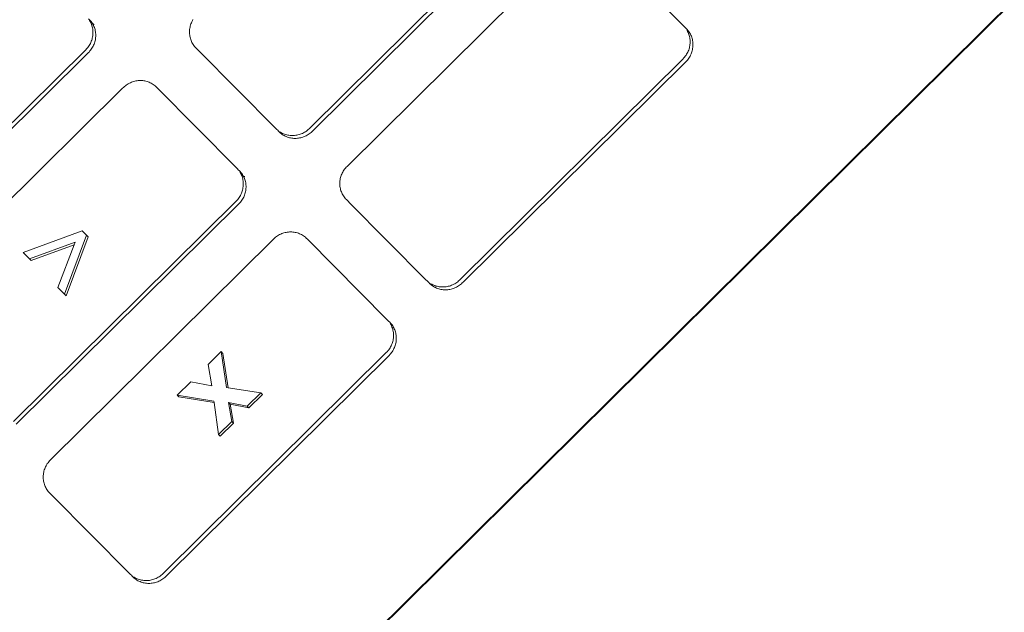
# Model space of a CAD drawing. Header units: millimetres. Extents: x 6161 to 8965, y -9035 to -5431.
# Tile 61 of 256: x 7538.04 to 7541.58, y -7890.73 to -7888.6. Entities that reach past the tile are written whole.
import ezdxf
from ezdxf import colors
from ezdxf.entities.mleader import LeaderData, LeaderLine
from ezdxf.math import Vec2, Vec3

# ---------------------------------------------------------------- set-up
doc = ezdxf.new("R2010")
doc.units = ezdxf.units.MM
doc.layers.add('2d_2_WYMIAROWA', color=8, linetype='Continuous', lineweight=18)
doc.layers.add('MEBLE PKN', color=150, linetype='Continuous', lineweight=20)
doc.layers.add('HMY_NEW', color=10, linetype='Continuous')
doc.styles.add('JACEK_07', font='SIMPLEX.SHX', dxfattribs={"width": 0.7})

# ---------------------------------------------------------------- blocks, each defined once
blk = doc.blocks.new('WYSPA KASOWA')
at = {"layer": '2d_2_WYMIAROWA'}
for p, q in [((-134.4626, 87.1543), (-130.6626, 90.9183)), ((-134.4626, 87.1543), (-130.6608, 90.9164)), ((-134.4606, 87.1523), (-130.6608, 90.9164)), ((-133.7352, 89.9188), (-134.5348, 89.1268)), ((-133.7252, 89.9086), (-134.5248, 89.1166)), ((-134.402, 88.9884), (-133.6025, 89.7803)), ((-133.4787, 89.7819), (-133.193, 89.4938)), ((-135.3304, 89.5187), (-135.3272, 89.5155)), ((-135.3272, 89.5155), (-135.3244, 89.5123)), ((-135.3272, 89.5155), (-135.3269, 89.5125)), ((-135.3269, 89.5125), (-135.3248, 89.509)), ((-135.3244, 89.5123), (-135.3217, 89.5091)), ((-135.3217, 89.5091), (-135.3192, 89.5058)), ((-134.9595, 89.5085), (-134.9576, 89.5122)), ((-134.9576, 89.5122), (-134.9555, 89.5159)), ((-135.3248, 89.509), (-135.323, 89.5053)), ((-135.323, 89.5053), (-135.3213, 89.5016)), ((-135.3213, 89.5016), (-135.3198, 89.4978)), ((-135.3198, 89.4978), (-135.3185, 89.494)), ((-135.3192, 89.5058), (-135.317, 89.5023)), ((-135.3185, 89.494), (-135.3174, 89.4901)), ((-135.3174, 89.4901), (-135.3165, 89.4861)), ((-135.317, 89.5023), (-135.3149, 89.4988)), ((-135.317, 89.5023), (-135.311, 89.4988)), ((-135.3165, 89.4861), (-135.3158, 89.4822)), ((-135.3158, 89.4822), (-135.3153, 89.4782)), ((-135.3153, 89.4782), (-135.315, 89.4741)), ((-135.315, 89.4741), (-135.3149, 89.47)), ((-135.3149, 89.4988), (-135.313, 89.4951)), ((-135.313, 89.4951), (-135.3113, 89.4914)), ((-135.3113, 89.4914), (-135.3098, 89.4877)), ((-135.3098, 89.4877), (-135.3085, 89.4838)), ((-135.3085, 89.4838), (-135.3074, 89.4799)), ((-135.3074, 89.4799), (-135.3065, 89.476)), ((-135.3065, 89.476), (-135.3058, 89.472)), ((-134.9681, 89.4727), (-134.9679, 89.4768)), ((-134.9679, 89.4768), (-134.9675, 89.4808)), ((-134.9675, 89.4808), (-134.9669, 89.4849)), ((-134.9669, 89.4849), (-134.9662, 89.4889)), ((-134.9662, 89.4889), (-134.9652, 89.4929)), ((-134.9652, 89.4929), (-134.9641, 89.4969)), ((-134.9641, 89.4969), (-134.9628, 89.5008)), ((-134.9628, 89.5008), (-134.9612, 89.5047)), ((-134.9612, 89.5047), (-134.9595, 89.5085)), ((-133.193, 89.4938), (-133.1895, 89.4902)), ((-133.1895, 89.4902), (-133.1872, 89.4875)), ((-133.1872, 89.4875), (-133.1831, 89.4836)), ((-133.1831, 89.4836), (-133.18, 89.4805)), ((-133.18, 89.4805), (-133.1801, 89.4773)), ((-133.1801, 89.4773), (-133.1781, 89.4737)), ((-133.18, 89.4805), (-133.1773, 89.4773)), ((-133.1781, 89.4737), (-133.1763, 89.47)), ((-133.1773, 89.4773), (-133.1747, 89.474)), ((-133.1747, 89.474), (-133.1723, 89.4706)), ((-135.3195, 89.4419), (-135.3209, 89.438)), ((-135.3182, 89.4458), (-135.3195, 89.4419)), ((-135.3172, 89.4498), (-135.3182, 89.4458)), ((-135.3163, 89.4538), (-135.3172, 89.4498)), ((-135.3157, 89.4579), (-135.3163, 89.4538)), ((-135.3152, 89.4619), (-135.3157, 89.4579)), ((-135.3149, 89.466), (-135.3152, 89.4619)), ((-135.3149, 89.47), (-135.3149, 89.466)), ((-135.3072, 89.4396), (-135.3083, 89.4357)), ((-135.3064, 89.4437), (-135.3072, 89.4396)), ((-135.3057, 89.4477), (-135.3064, 89.4437)), ((-135.3058, 89.472), (-135.3053, 89.468)), ((-135.3053, 89.4518), (-135.3057, 89.4477)), ((-135.3053, 89.468), (-135.305, 89.4639)), ((-135.305, 89.4558), (-135.3053, 89.4518)), ((-135.305, 89.4639), (-135.3049, 89.4599)), ((-135.3049, 89.4599), (-135.305, 89.4558)), ((-134.968, 89.4686), (-134.9681, 89.4727)), ((-134.9678, 89.4646), (-134.968, 89.4686)), ((-134.9674, 89.4606), (-134.9678, 89.4646)), ((-134.9668, 89.4566), (-134.9674, 89.4606)), ((-134.966, 89.4526), (-134.9668, 89.4566)), ((-134.965, 89.4487), (-134.966, 89.4526)), ((-134.9638, 89.4448), (-134.965, 89.4487)), ((-134.9624, 89.441), (-134.9638, 89.4448)), ((-134.9609, 89.4372), (-134.9624, 89.441)), ((-133.1763, 89.47), (-133.1748, 89.4663)), ((-133.1748, 89.4663), (-133.1734, 89.4625)), ((-133.1734, 89.4625), (-133.1722, 89.4586)), ((-133.1723, 89.4706), (-133.1702, 89.4671)), ((-133.1722, 89.4586), (-133.1712, 89.4547)), ((-133.1712, 89.4547), (-133.1704, 89.4507)), ((-133.1704, 89.4507), (-133.1698, 89.4467)), ((-133.1702, 89.4671), (-133.1682, 89.4635)), ((-133.1698, 89.4467), (-133.1694, 89.4427)), ((-133.1694, 89.4427), (-133.1692, 89.4386)), ((-133.1692, 89.4386), (-133.1691, 89.4346)), ((-133.1682, 89.4635), (-133.1664, 89.4598)), ((-133.1664, 89.4598), (-133.1648, 89.4561)), ((-133.1648, 89.4561), (-133.1634, 89.4523)), ((-133.1634, 89.4523), (-133.1622, 89.4484)), ((-133.1622, 89.4484), (-133.1612, 89.4445)), ((-133.1612, 89.4445), (-133.1604, 89.4405)), ((-133.1604, 89.4405), (-133.1598, 89.4365)), ((-135.3409, 89.4077), (-136.1405, 88.6157)), ((-135.3378, 89.4109), (-135.3409, 89.4077)), ((-135.3357, 89.4134), (-135.3378, 89.4109)), ((-135.3335, 89.416), (-135.3357, 89.4134)), ((-135.331, 89.4194), (-135.3335, 89.416)), ((-135.3286, 89.423), (-135.331, 89.4194)), ((-135.3264, 89.4266), (-135.3286, 89.423)), ((-135.3257, 89.4032), (-135.3279, 89.4007)), ((-135.3243, 89.4303), (-135.3264, 89.4266)), ((-135.3236, 89.4058), (-135.3257, 89.4032)), ((-135.3225, 89.4341), (-135.3243, 89.4303)), ((-135.321, 89.4092), (-135.3236, 89.4058)), ((-135.3209, 89.438), (-135.3225, 89.4341)), ((-135.3186, 89.4128), (-135.321, 89.4092)), ((-135.3164, 89.4165), (-135.3186, 89.4128)), ((-135.3144, 89.4202), (-135.3164, 89.4165)), ((-135.3126, 89.424), (-135.3144, 89.4202)), ((-135.311, 89.4278), (-135.3126, 89.424)), ((-135.3095, 89.4317), (-135.311, 89.4278)), ((-135.3083, 89.4357), (-135.3095, 89.4317)), ((-134.9591, 89.4336), (-134.9609, 89.4372)), ((-134.9571, 89.43), (-134.9591, 89.4336)), ((-134.9549, 89.4265), (-134.9571, 89.43)), ((-134.9526, 89.4231), (-134.9549, 89.4265)), ((-134.95, 89.4198), (-134.9526, 89.4231)), ((-134.9472, 89.4166), (-134.95, 89.4198)), ((-134.9442, 89.4135), (-134.9472, 89.4166)), ((-134.9373, 89.4064), (-134.9442, 89.4135)), ((-134.9343, 89.4033), (-134.9373, 89.4064)), ((-134.6586, 89.1254), (-134.9343, 89.4033)), ((-133.1744, 89.4065), (-133.1759, 89.4026)), ((-133.1731, 89.4104), (-133.1744, 89.4065)), ((-133.1719, 89.4144), (-133.1731, 89.4104)), ((-133.171, 89.4184), (-133.1719, 89.4144)), ((-133.1702, 89.4224), (-133.171, 89.4184)), ((-133.1697, 89.4264), (-133.1702, 89.4224)), ((-133.1693, 89.4305), (-133.1697, 89.4264)), ((-133.1691, 89.4346), (-133.1693, 89.4305)), ((-133.162, 89.4042), (-133.1631, 89.4002)), ((-133.161, 89.4082), (-133.162, 89.4042)), ((-133.1603, 89.4122), (-133.161, 89.4082)), ((-133.1597, 89.4163), (-133.1603, 89.4122)), ((-133.1598, 89.4365), (-133.1594, 89.4325)), ((-133.1594, 89.4203), (-133.1597, 89.4163)), ((-133.1594, 89.4325), (-133.1592, 89.4284)), ((-133.1592, 89.4244), (-133.1594, 89.4203)), ((-133.1592, 89.4284), (-133.1592, 89.4244)), ((-135.331, 89.3975), (-136.1306, 88.6055)), ((-135.3279, 89.4007), (-135.331, 89.3975)), ((-133.1952, 89.3743), (-133.9948, 88.5822)), ((-133.1914, 89.3783), (-133.1952, 89.3743)), ((-133.1892, 89.3808), (-133.1914, 89.3783)), ((-133.1865, 89.3842), (-133.1892, 89.3808)), ((-133.184, 89.3877), (-133.1865, 89.3842)), ((-133.1814, 89.3681), (-133.1852, 89.3641)), ((-133.1817, 89.3913), (-133.184, 89.3877)), ((-133.1796, 89.395), (-133.1817, 89.3913)), ((-133.1792, 89.3706), (-133.1814, 89.3681)), ((-133.1777, 89.3988), (-133.1796, 89.395)), ((-133.1765, 89.374), (-133.1792, 89.3706)), ((-133.1759, 89.4026), (-133.1777, 89.3988)), ((-133.1741, 89.3775), (-133.1765, 89.374)), ((-133.1718, 89.3812), (-133.1741, 89.3775)), ((-133.1696, 89.3848), (-133.1718, 89.3812)), ((-133.1677, 89.3886), (-133.1696, 89.3848)), ((-133.166, 89.3924), (-133.1677, 89.3886)), ((-133.1645, 89.3963), (-133.166, 89.3924)), ((-133.1631, 89.4002), (-133.1645, 89.3963)), ((-133.1852, 89.3641), (-133.9848, 88.5721)), ((-135.1526, 89.2967), (-135.1485, 89.297)), ((-135.1485, 89.297), (-135.1444, 89.2971)), ((-135.1444, 89.2971), (-135.1404, 89.297)), ((-135.1404, 89.297), (-135.1363, 89.2967)), ((-136.0078, 88.4774), (-135.2083, 89.2693)), ((-135.2083, 89.2693), (-135.2051, 89.2723)), ((-135.2051, 89.2723), (-135.2019, 89.2753)), ((-135.2019, 89.2753), (-135.1985, 89.2781)), ((-135.1985, 89.2781), (-135.1951, 89.2807)), ((-135.1951, 89.2807), (-135.1915, 89.2832)), ((-135.1915, 89.2832), (-135.1879, 89.2854)), ((-135.1879, 89.2854), (-135.1842, 89.2874)), ((-135.1842, 89.2874), (-135.1804, 89.2892)), ((-135.1804, 89.2892), (-135.1765, 89.2909)), ((-135.1765, 89.2909), (-135.1726, 89.2923)), ((-135.1726, 89.2923), (-135.1687, 89.2936)), ((-135.1687, 89.2936), (-135.1647, 89.2947)), ((-135.1647, 89.2947), (-135.1607, 89.2955)), ((-135.1607, 89.2955), (-135.1566, 89.2962)), ((-135.1566, 89.2962), (-135.1526, 89.2967)), ((-135.1363, 89.2967), (-135.1323, 89.2962)), ((-135.1323, 89.2962), (-135.1283, 89.2955)), ((-135.1283, 89.2955), (-135.1244, 89.2946)), ((-135.1244, 89.2946), (-135.1205, 89.2935)), ((-135.1205, 89.2935), (-135.1166, 89.2923)), ((-135.1166, 89.2923), (-135.1128, 89.2908)), ((-135.1128, 89.2908), (-135.1091, 89.2892)), ((-135.1091, 89.2892), (-135.1055, 89.2873)), ((-135.1055, 89.2873), (-135.1019, 89.2853)), ((-135.1019, 89.2853), (-135.0985, 89.283)), ((-135.0985, 89.283), (-135.0951, 89.2806)), ((-135.0951, 89.2806), (-135.0919, 89.2779)), ((-135.0919, 89.2779), (-135.0887, 89.2751)), ((-135.0887, 89.2751), (-135.0844, 89.2708)), ((-135.0844, 89.2708), (-134.7987, 88.9827)), ((-134.6542, 89.1211), (-134.6586, 89.1254)), ((-134.6511, 89.1183), (-134.6542, 89.1211)), ((-134.5411, 89.1208), (-134.5444, 89.118)), ((-134.5378, 89.1238), (-134.5411, 89.1208)), ((-134.5348, 89.1268), (-134.5378, 89.1238)), ((-134.6486, 89.1153), (-134.6511, 89.1183)), ((-134.6443, 89.1109), (-134.6486, 89.1153)), ((-134.6412, 89.1081), (-134.6443, 89.1109)), ((-134.641, 89.1109), (-134.6443, 89.1109)), ((-134.6379, 89.1055), (-134.6412, 89.1081)), ((-134.6375, 89.1089), (-134.641, 89.1109)), ((-134.6345, 89.103), (-134.6379, 89.1055)), ((-134.6338, 89.107), (-134.6375, 89.1089)), ((-134.6311, 89.1008), (-134.6345, 89.103)), ((-134.6301, 89.1054), (-134.6338, 89.107)), ((-134.6275, 89.0987), (-134.6311, 89.1008)), ((-134.6263, 89.1039), (-134.6301, 89.1054)), ((-134.6239, 89.0969), (-134.6275, 89.0987)), ((-134.6225, 89.1026), (-134.6263, 89.1039)), ((-134.6202, 89.0952), (-134.6239, 89.0969)), ((-134.6186, 89.1015), (-134.6225, 89.1026)), ((-134.6164, 89.0937), (-134.6202, 89.0952)), ((-134.6146, 89.1007), (-134.6186, 89.1015)), ((-134.6125, 89.0924), (-134.6164, 89.0937)), ((-134.6106, 89.1), (-134.6146, 89.1007)), ((-134.6086, 89.0914), (-134.6125, 89.0924)), ((-134.6066, 89.0995), (-134.6106, 89.1)), ((-134.6047, 89.0905), (-134.6086, 89.0914)), ((-134.6026, 89.0992), (-134.6066, 89.0995)), ((-134.6007, 89.0898), (-134.6047, 89.0905)), ((-134.5985, 89.0991), (-134.6026, 89.0992)), ((-134.5967, 89.0893), (-134.6007, 89.0898)), ((-134.5945, 89.0992), (-134.5985, 89.0991)), ((-134.5926, 89.089), (-134.5967, 89.0893)), ((-134.5904, 89.0995), (-134.5945, 89.0992)), ((-134.5886, 89.0889), (-134.5926, 89.089)), ((-134.5863, 89.0999), (-134.5904, 89.0995)), ((-134.5845, 89.089), (-134.5886, 89.0889)), ((-134.5823, 89.1006), (-134.5863, 89.0999)), ((-134.5804, 89.0893), (-134.5845, 89.089)), ((-134.5783, 89.1015), (-134.5823, 89.1006)), ((-134.5764, 89.0898), (-134.5804, 89.0893)), ((-134.5743, 89.1026), (-134.5783, 89.1015)), ((-134.5723, 89.0904), (-134.5764, 89.0898)), ((-134.5703, 89.1038), (-134.5743, 89.1026)), ((-134.5683, 89.0913), (-134.5723, 89.0904)), ((-134.5664, 89.1053), (-134.5703, 89.1038)), ((-134.5643, 89.0924), (-134.5683, 89.0913)), ((-134.5626, 89.1069), (-134.5664, 89.1053)), ((-134.5604, 89.0936), (-134.5643, 89.0924)), ((-134.5588, 89.1087), (-134.5626, 89.1069)), ((-134.5565, 89.0951), (-134.5604, 89.0936)), ((-134.5551, 89.1108), (-134.5588, 89.1087)), ((-134.5526, 89.0967), (-134.5565, 89.0951)), ((-134.5514, 89.113), (-134.5551, 89.1108)), ((-134.5488, 89.0986), (-134.5526, 89.0967)), ((-134.5479, 89.1154), (-134.5514, 89.113)), ((-134.5451, 89.1006), (-134.5488, 89.0986)), ((-134.5444, 89.118), (-134.5479, 89.1154)), ((-134.5415, 89.1028), (-134.5451, 89.1006)), ((-134.5379, 89.1052), (-134.5415, 89.1028)), ((-134.5345, 89.1078), (-134.5379, 89.1052)), ((-134.5311, 89.1106), (-134.5345, 89.1078)), ((-134.5278, 89.1136), (-134.5311, 89.1106)), ((-134.5248, 89.1166), (-134.5278, 89.1136)), ((-134.7987, 88.9827), (-134.7953, 88.9791)), ((-134.7953, 88.9791), (-134.7929, 88.9764)), ((-134.4131, 88.975), (-134.4107, 88.9785)), ((-134.4107, 88.9785), (-134.408, 88.9819)), ((-134.408, 88.9819), (-134.4051, 88.9852)), ((-134.4051, 88.9852), (-134.402, 88.9884)), ((-134.7929, 88.9764), (-134.7888, 88.9725)), ((-134.7888, 88.9725), (-134.7857, 88.9694)), ((-134.7857, 88.9694), (-134.7858, 88.9662)), ((-134.7858, 88.9662), (-134.7839, 88.9626)), ((-134.7857, 88.9694), (-134.783, 88.9662)), ((-134.7839, 88.9626), (-134.7821, 88.9589)), ((-134.783, 88.9662), (-134.7804, 88.9629)), ((-134.7821, 88.9589), (-134.7805, 88.9552)), ((-134.7805, 88.9552), (-134.7791, 88.9514)), ((-134.7804, 88.9629), (-134.778, 88.9595)), ((-134.7791, 88.9514), (-134.7779, 88.9475)), ((-134.778, 88.9595), (-134.7759, 88.956)), ((-134.7779, 88.9475), (-134.7769, 88.9436)), ((-134.7769, 88.9436), (-134.7761, 88.9396)), ((-134.7759, 88.956), (-134.7739, 88.9524)), ((-134.7739, 88.9524), (-134.7721, 88.9488)), ((-134.7739, 88.9524), (-134.7689, 88.9522)), ((-134.7721, 88.9488), (-134.7705, 88.945)), ((-134.7705, 88.945), (-134.7691, 88.9412)), ((-134.4269, 88.9403), (-134.4262, 88.9444)), ((-134.4262, 88.9444), (-134.4252, 88.9484)), ((-134.4252, 88.9484), (-134.4241, 88.9523)), ((-134.4241, 88.9523), (-134.4227, 88.9563)), ((-134.4227, 88.9563), (-134.4212, 88.9601)), ((-134.4212, 88.9601), (-134.4195, 88.964)), ((-134.4195, 88.964), (-134.4176, 88.9677)), ((-134.4176, 88.9677), (-134.4154, 88.9714)), ((-134.4154, 88.9714), (-134.4131, 88.975)), ((-134.776, 88.9113), (-134.7767, 88.9073)), ((-134.7761, 88.9396), (-134.7755, 88.9356)), ((-134.7754, 88.9154), (-134.776, 88.9113)), ((-134.7755, 88.9356), (-134.7751, 88.9316)), ((-134.775, 88.9194), (-134.7754, 88.9154)), ((-134.7751, 88.9316), (-134.7749, 88.9276)), ((-134.7749, 88.9235), (-134.775, 88.9194)), ((-134.7749, 88.9276), (-134.7749, 88.9235)), ((-134.7691, 88.9412), (-134.768, 88.9373)), ((-134.768, 88.9373), (-134.767, 88.9334)), ((-134.767, 88.9334), (-134.7662, 88.9295)), ((-134.7662, 88.9295), (-134.7656, 88.9255)), ((-134.7656, 88.9255), (-134.7652, 88.9214)), ((-134.7651, 88.9093), (-134.7655, 88.9052)), ((-134.7652, 88.9214), (-134.7649, 88.9174)), ((-134.7649, 88.9133), (-134.7651, 88.9093)), ((-134.7649, 88.9174), (-134.7649, 88.9133)), ((-134.428, 88.9282), (-134.4279, 88.9322)), ((-134.428, 88.9241), (-134.428, 88.9282)), ((-134.4278, 88.9201), (-134.428, 88.9241)), ((-134.4279, 88.9322), (-134.4275, 88.9363)), ((-134.4274, 88.916), (-134.4278, 88.9201)), ((-134.4275, 88.9363), (-134.4269, 88.9403)), ((-134.4268, 88.912), (-134.4274, 88.916)), ((-134.426, 88.9081), (-134.4268, 88.912)), ((-134.425, 88.9042), (-134.426, 88.9081)), ((-134.7922, 88.8732), (-134.7949, 88.8697)), ((-134.7897, 88.8767), (-134.7922, 88.8732)), ((-134.7874, 88.8803), (-134.7897, 88.8767)), ((-134.7853, 88.884), (-134.7874, 88.8803)), ((-134.7834, 88.8877), (-134.7853, 88.884)), ((-134.7817, 88.8915), (-134.7834, 88.8877)), ((-134.7801, 88.8954), (-134.7817, 88.8915)), ((-134.7788, 88.8993), (-134.7801, 88.8954)), ((-134.7777, 88.9033), (-134.7788, 88.8993)), ((-134.7767, 88.9073), (-134.7777, 88.9033)), ((-134.7754, 88.8738), (-134.7775, 88.8701)), ((-134.7734, 88.8775), (-134.7754, 88.8738)), ((-134.7717, 88.8813), (-134.7734, 88.8775)), ((-134.7702, 88.8852), (-134.7717, 88.8813)), ((-134.7689, 88.8891), (-134.7702, 88.8852)), ((-134.7677, 88.8931), (-134.7689, 88.8891)), ((-134.7668, 88.8971), (-134.7677, 88.8931)), ((-134.766, 88.9012), (-134.7668, 88.8971)), ((-134.7655, 88.9052), (-134.766, 88.9012)), ((-134.4238, 88.9003), (-134.425, 88.9042)), ((-134.4224, 88.8965), (-134.4238, 88.9003)), ((-134.4208, 88.8927), (-134.4224, 88.8965)), ((-134.4191, 88.889), (-134.4208, 88.8927)), ((-134.4171, 88.8855), (-134.4191, 88.889)), ((-134.4149, 88.882), (-134.4171, 88.8855)), ((-134.4125, 88.8786), (-134.4149, 88.882)), ((-134.41, 88.8753), (-134.4125, 88.8786)), ((-134.4072, 88.8721), (-134.41, 88.8753)), ((-134.8009, 88.8632), (-135.6005, 88.0712)), ((-134.7909, 88.853), (-135.5906, 88.061)), ((-134.7971, 88.8672), (-134.8009, 88.8632)), ((-134.7949, 88.8697), (-134.7971, 88.8672)), ((-134.7871, 88.857), (-134.7909, 88.853)), ((-134.785, 88.8596), (-134.7871, 88.857)), ((-134.7823, 88.863), (-134.785, 88.8596)), ((-134.7798, 88.8665), (-134.7823, 88.863)), ((-134.7775, 88.8701), (-134.7798, 88.8665)), ((-134.4042, 88.869), (-134.4072, 88.8721)), ((-134.3973, 88.8619), (-134.4042, 88.869)), ((-134.3943, 88.8588), (-134.3973, 88.8619)), ((-134.1186, 88.5809), (-134.3943, 88.8588)), ((-135.5659, 88.6786), (-135.3534, 88.7565)), ((-135.3378, 88.7408), (-135.4177, 88.5292)), ((-135.3319, 88.7347), (-135.4117, 88.523)), ((-135.3534, 88.7565), (-135.3378, 88.7408)), ((-135.3319, 88.7347), (-135.3378, 88.7408)), ((-134.6651, 88.7278), (-134.6619, 88.7308)), ((-134.6619, 88.7308), (-134.6585, 88.7336)), ((-134.6585, 88.7336), (-134.6551, 88.7362)), ((-134.6551, 88.7362), (-134.6515, 88.7386)), ((-134.6515, 88.7386), (-134.6479, 88.7408)), ((-134.6479, 88.7408), (-134.6441, 88.7429)), ((-134.6441, 88.7429), (-134.6404, 88.7447)), ((-134.6404, 88.7447), (-134.6365, 88.7464)), ((-134.6365, 88.7464), (-134.6326, 88.7478)), ((-134.6326, 88.7478), (-134.6287, 88.7491)), ((-134.6287, 88.7491), (-134.6247, 88.7501)), ((-134.6247, 88.7501), (-134.6206, 88.751)), ((-134.6206, 88.751), (-134.6166, 88.7517)), ((-134.6166, 88.7517), (-134.6125, 88.7522)), ((-134.6125, 88.7522), (-134.6085, 88.7525)), ((-134.6085, 88.7525), (-134.6044, 88.7526)), ((-134.6044, 88.7526), (-134.6003, 88.7525)), ((-134.6003, 88.7525), (-134.5963, 88.7522)), ((-134.5963, 88.7522), (-134.5923, 88.7517)), ((-134.5923, 88.7517), (-134.5883, 88.751)), ((-134.5883, 88.751), (-134.5844, 88.7501)), ((-134.5844, 88.7501), (-134.5804, 88.749)), ((-134.5804, 88.749), (-134.5766, 88.7478)), ((-134.5766, 88.7478), (-134.5728, 88.7463)), ((-134.5728, 88.7463), (-134.5691, 88.7446)), ((-134.5691, 88.7446), (-134.5655, 88.7428)), ((-134.5655, 88.7428), (-134.5619, 88.7407)), ((-134.5619, 88.7407), (-134.5584, 88.7385)), ((-134.5584, 88.7385), (-134.5551, 88.736)), ((-134.5551, 88.736), (-134.5518, 88.7334)), ((-134.5518, 88.7334), (-134.5487, 88.7306)), ((-135.3784, 88.7162), (-135.5429, 88.6554)), ((-135.5369, 88.6493), (-135.3821, 88.7065)), ((-135.4677, 87.9328), (-134.6682, 88.7247)), ((-135.4407, 88.5524), (-135.3821, 88.7065)), ((-135.3821, 88.7065), (-135.3784, 88.7162)), ((-134.6682, 88.7247), (-134.6651, 88.7278)), ((-134.5487, 88.7306), (-134.5444, 88.7263)), ((-134.5444, 88.7263), (-134.2587, 88.4382)), ((-135.5599, 88.6725), (-135.5659, 88.6786)), ((-135.5429, 88.6554), (-135.5599, 88.6725)), ((-135.5369, 88.6493), (-135.5429, 88.6554)), ((-134.1142, 88.5766), (-134.1186, 88.5809)), ((-134.1111, 88.5738), (-134.1142, 88.5766)), ((-134.1086, 88.5707), (-134.1111, 88.5738)), ((-134.1043, 88.5664), (-134.1086, 88.5707)), ((-134.1011, 88.5636), (-134.1043, 88.5664)), ((-134.101, 88.5664), (-134.1043, 88.5664)), ((-134.0979, 88.5609), (-134.1011, 88.5636)), ((-134.0975, 88.5644), (-134.101, 88.5664)), ((-134.0945, 88.5585), (-134.0979, 88.5609)), ((-134.0938, 88.5625), (-134.0975, 88.5644)), ((-134.0911, 88.5562), (-134.0945, 88.5585)), ((-134.0901, 88.5608), (-134.0938, 88.5625)), ((-134.0875, 88.5542), (-134.0911, 88.5562)), ((-134.0863, 88.5594), (-134.0901, 88.5608)), ((-134.0839, 88.5523), (-134.0875, 88.5542)), ((-134.0825, 88.5581), (-134.0863, 88.5594)), ((-134.0786, 88.557), (-134.0825, 88.5581)), ((-134.0746, 88.5561), (-134.0786, 88.557)), ((-134.0706, 88.5555), (-134.0746, 88.5561)), ((-134.0666, 88.555), (-134.0706, 88.5555)), ((-134.0626, 88.5547), (-134.0666, 88.555)), ((-134.0585, 88.5546), (-134.0626, 88.5547)), ((-134.0544, 88.5547), (-134.0585, 88.5546)), ((-134.0504, 88.5549), (-134.0544, 88.5547)), ((-134.0463, 88.5554), (-134.0504, 88.5549)), ((-134.0423, 88.5561), (-134.0463, 88.5554)), ((-134.0383, 88.557), (-134.0423, 88.5561)), ((-134.0343, 88.558), (-134.0383, 88.557)), ((-134.0303, 88.5593), (-134.0343, 88.558)), ((-134.0264, 88.5607), (-134.0303, 88.5593)), ((-134.0226, 88.5624), (-134.0264, 88.5607)), ((-134.0188, 88.5642), (-134.0226, 88.5624)), ((-134.015, 88.5663), (-134.0188, 88.5642)), ((-134.0114, 88.5685), (-134.015, 88.5663)), ((-134.0088, 88.554), (-134.0126, 88.5522)), ((-134.0079, 88.5709), (-134.0114, 88.5685)), ((-134.0051, 88.5561), (-134.0088, 88.554)), ((-134.0044, 88.5735), (-134.0079, 88.5709)), ((-134.0015, 88.5583), (-134.0051, 88.5561)), ((-134.001, 88.5763), (-134.0044, 88.5735)), ((-133.9979, 88.5607), (-134.0015, 88.5583)), ((-133.9978, 88.5793), (-134.001, 88.5763)), ((-133.9944, 88.5633), (-133.9979, 88.5607)), ((-133.9948, 88.5822), (-133.9978, 88.5793)), ((-133.9911, 88.5661), (-133.9944, 88.5633)), ((-133.9878, 88.5691), (-133.9911, 88.5661)), ((-133.9848, 88.5721), (-133.9878, 88.5691)), ((-135.4347, 88.5463), (-135.4407, 88.5524)), ((-135.4177, 88.5292), (-135.4347, 88.5463)), ((-135.4117, 88.523), (-135.4177, 88.5292)), ((-134.0802, 88.5507), (-134.0839, 88.5523)), ((-134.0764, 88.5492), (-134.0802, 88.5507)), ((-134.0725, 88.5479), (-134.0764, 88.5492)), ((-134.0686, 88.5468), (-134.0725, 88.5479)), ((-134.0647, 88.546), (-134.0686, 88.5468)), ((-134.0607, 88.5453), (-134.0647, 88.546)), ((-134.0567, 88.5448), (-134.0607, 88.5453)), ((-134.0526, 88.5445), (-134.0567, 88.5448)), ((-134.0486, 88.5444), (-134.0526, 88.5445)), ((-134.0445, 88.5445), (-134.0486, 88.5444)), ((-134.0404, 88.5448), (-134.0445, 88.5445)), ((-134.0364, 88.5452), (-134.0404, 88.5448)), ((-134.0323, 88.5459), (-134.0364, 88.5452)), ((-134.0283, 88.5468), (-134.0323, 88.5459)), ((-134.0243, 88.5478), (-134.0283, 88.5468)), ((-134.0204, 88.5491), (-134.0243, 88.5478)), ((-134.0165, 88.5506), (-134.0204, 88.5491)), ((-134.0126, 88.5522), (-134.0165, 88.5506)), ((-134.2587, 88.4382), (-134.2553, 88.4346)), ((-134.2553, 88.4346), (-134.2529, 88.4319)), ((-134.2529, 88.4319), (-134.2488, 88.428)), ((-134.2488, 88.428), (-134.2457, 88.4249)), ((-134.2457, 88.4249), (-134.2458, 88.4217)), ((-134.2458, 88.4217), (-134.2438, 88.4181)), ((-134.2457, 88.4249), (-134.243, 88.4217)), ((-134.2438, 88.4181), (-134.2421, 88.4144)), ((-134.243, 88.4217), (-134.2404, 88.4184)), ((-134.2421, 88.4144), (-134.2405, 88.4107)), ((-134.2404, 88.4184), (-134.238, 88.415)), ((-134.238, 88.415), (-134.2359, 88.4115)), ((-134.2405, 88.4107), (-134.2391, 88.4069)), ((-134.2391, 88.4069), (-134.2379, 88.403)), ((-134.2379, 88.403), (-134.2369, 88.3991)), ((-134.2369, 88.3991), (-134.2361, 88.3951)), ((-134.2361, 88.3951), (-134.2355, 88.3911)), ((-134.2359, 88.4115), (-134.2339, 88.4079)), ((-134.2355, 88.3911), (-134.2351, 88.3871)), ((-134.2351, 88.3871), (-134.2349, 88.383)), ((-134.2348, 88.379), (-134.235, 88.3749)), ((-134.2349, 88.383), (-134.2348, 88.379)), ((-134.2339, 88.4079), (-134.2321, 88.4042)), ((-134.2321, 88.4042), (-134.2305, 88.4005)), ((-134.2305, 88.4005), (-134.2291, 88.3967)), ((-134.2291, 88.3967), (-134.2279, 88.3928)), ((-134.2279, 88.3928), (-134.2269, 88.3889)), ((-134.2269, 88.3889), (-134.2261, 88.3849)), ((-134.2261, 88.3849), (-134.2255, 88.3809)), ((-134.2255, 88.3809), (-134.2251, 88.3769)), ((-134.2251, 88.3769), (-134.2249, 88.3728)), ((-134.2434, 88.3432), (-134.2453, 88.3394)), ((-134.2417, 88.347), (-134.2434, 88.3432)), ((-134.2401, 88.3509), (-134.2417, 88.347)), ((-134.2388, 88.3548), (-134.2401, 88.3509)), ((-134.2376, 88.3588), (-134.2388, 88.3548)), ((-134.2367, 88.3628), (-134.2376, 88.3588)), ((-134.2359, 88.3668), (-134.2367, 88.3628)), ((-134.2354, 88.3709), (-134.2359, 88.3668)), ((-134.235, 88.3749), (-134.2354, 88.3709)), ((-134.2288, 88.3446), (-134.2302, 88.3407)), ((-134.2277, 88.3486), (-134.2288, 88.3446)), ((-134.2268, 88.3526), (-134.2277, 88.3486)), ((-134.226, 88.3566), (-134.2268, 88.3526)), ((-134.2254, 88.3607), (-134.226, 88.3566)), ((-134.2251, 88.3647), (-134.2254, 88.3607)), ((-134.2249, 88.3688), (-134.2251, 88.3647)), ((-134.2249, 88.3728), (-134.2249, 88.3688)), ((-134.2609, 88.3187), (-135.0605, 87.5267)), ((-134.2509, 88.3085), (-135.0505, 87.5165)), ((-134.9012, 88.2756), (-134.8542, 88.3222)), ((-134.8542, 88.3222), (-134.8347, 88.193)), ((-134.8482, 88.316), (-134.8542, 88.3222)), ((-134.8482, 88.316), (-134.8295, 88.1922)), ((-134.2571, 88.3227), (-134.2609, 88.3187)), ((-134.2549, 88.3252), (-134.2571, 88.3227)), ((-134.2522, 88.3286), (-134.2549, 88.3252)), ((-134.2497, 88.3321), (-134.2522, 88.3286)), ((-134.2471, 88.3125), (-134.2509, 88.3085)), ((-134.2474, 88.3358), (-134.2497, 88.3321)), ((-134.2453, 88.3394), (-134.2474, 88.3358)), ((-134.2449, 88.315), (-134.2471, 88.3125)), ((-134.2423, 88.3185), (-134.2449, 88.315)), ((-134.2398, 88.322), (-134.2423, 88.3185)), ((-134.2375, 88.3256), (-134.2398, 88.322)), ((-134.2353, 88.3293), (-134.2375, 88.3256)), ((-134.2334, 88.333), (-134.2353, 88.3293)), ((-134.2317, 88.3368), (-134.2334, 88.333)), ((-134.2302, 88.3407), (-134.2317, 88.3368)), ((-134.8877, 88.1996), (-134.9012, 88.2756)), ((-135.0126, 88.1653), (-134.9633, 88.2141)), ((-134.9633, 88.2141), (-134.8877, 88.1996)), ((-134.8805, 88.1444), (-135.0126, 88.1653)), ((-135.0066, 88.1592), (-135.0126, 88.1653)), ((-134.8347, 88.193), (-134.8295, 88.1922)), ((-134.8295, 88.1922), (-134.7122, 88.1744)), ((-134.7122, 88.1744), (-134.7613, 88.1259)), ((-134.7553, 88.1198), (-134.7063, 88.1683)), ((-134.7063, 88.1683), (-134.7122, 88.1744)), ((-135.0066, 88.1592), (-134.8797, 88.1391)), ((-134.8797, 88.1391), (-134.8805, 88.1444)), ((-134.8636, 88.0245), (-134.8797, 88.1391)), ((-134.7613, 88.1259), (-134.8278, 88.1392)), ((-134.8278, 88.1392), (-134.8165, 88.0712)), ((-134.8218, 88.1331), (-134.8278, 88.1392)), ((-134.7553, 88.1198), (-134.8218, 88.1331)), ((-134.8218, 88.1331), (-134.8105, 88.0651)), ((-134.7553, 88.1198), (-134.7613, 88.1259)), ((-134.8165, 88.0712), (-134.8636, 88.0245)), ((-134.8577, 88.0184), (-134.8105, 88.0651)), ((-134.8105, 88.0651), (-134.8165, 88.0712)), ((-134.8577, 88.0184), (-134.8636, 88.0245)), ((-135.4812, 87.9158), (-135.4789, 87.9194)), ((-135.4789, 87.9194), (-135.4764, 87.9229)), ((-135.4764, 87.9229), (-135.4737, 87.9263)), ((-135.4737, 87.9263), (-135.4708, 87.9296)), ((-135.4708, 87.9296), (-135.4677, 87.9328)), ((-135.4932, 87.8807), (-135.4926, 87.8848)), ((-135.4926, 87.8848), (-135.4919, 87.8888)), ((-135.4919, 87.8888), (-135.4909, 87.8928)), ((-135.4909, 87.8928), (-135.4898, 87.8968)), ((-135.4898, 87.8968), (-135.4884, 87.9007)), ((-135.4884, 87.9007), (-135.4869, 87.9046)), ((-135.4869, 87.9046), (-135.4852, 87.9084)), ((-135.4852, 87.9084), (-135.4833, 87.9121)), ((-135.4833, 87.9121), (-135.4812, 87.9158)), ((-135.4937, 87.8726), (-135.4936, 87.8766)), ((-135.4937, 87.8685), (-135.4937, 87.8726)), ((-135.4935, 87.8645), (-135.4937, 87.8685)), ((-135.4936, 87.8766), (-135.4932, 87.8807)), ((-135.4931, 87.8605), (-135.4935, 87.8645)), ((-135.4925, 87.8565), (-135.4931, 87.8605)), ((-135.4917, 87.8525), (-135.4925, 87.8565)), ((-135.4907, 87.8486), (-135.4917, 87.8525)), ((-135.4895, 87.8447), (-135.4907, 87.8486)), ((-135.4881, 87.8409), (-135.4895, 87.8447)), ((-135.4866, 87.8371), (-135.4881, 87.8409)), ((-135.4848, 87.8335), (-135.4866, 87.8371)), ((-135.4828, 87.8299), (-135.4848, 87.8335)), ((-135.4806, 87.8264), (-135.4828, 87.8299)), ((-135.4783, 87.823), (-135.4806, 87.8264)), ((-135.4757, 87.8197), (-135.4783, 87.823)), ((-135.4729, 87.8165), (-135.4757, 87.8197)), ((-135.4699, 87.8134), (-135.4729, 87.8165)), ((-135.463, 87.8063), (-135.4699, 87.8134)), ((-135.46, 87.8032), (-135.463, 87.8063)), ((-135.1843, 87.5253), (-135.46, 87.8032)), ((-135.1799, 87.521), (-135.1843, 87.5253)), ((-135.1768, 87.5182), (-135.1799, 87.521)), ((-135.1743, 87.5152), (-135.1768, 87.5182)), ((-135.17, 87.5108), (-135.1743, 87.5152)), ((-135.1668, 87.508), (-135.17, 87.5108)), ((-135.1667, 87.5108), (-135.17, 87.5108)), ((-135.1636, 87.5053), (-135.1668, 87.508)), ((-135.1632, 87.5088), (-135.1667, 87.5108)), ((-135.1602, 87.5029), (-135.1636, 87.5053)), ((-135.1595, 87.5069), (-135.1632, 87.5088)), ((-135.1568, 87.5007), (-135.1602, 87.5029)), ((-135.1558, 87.5053), (-135.1595, 87.5069)), ((-135.1532, 87.4986), (-135.1568, 87.5007)), ((-135.152, 87.5038), (-135.1558, 87.5053)), ((-135.1496, 87.4967), (-135.1532, 87.4986)), ((-135.1482, 87.5025), (-135.152, 87.5038)), ((-135.1459, 87.4951), (-135.1496, 87.4967)), ((-135.1443, 87.5014), (-135.1482, 87.5025)), ((-135.1421, 87.4936), (-135.1459, 87.4951)), ((-135.1403, 87.5006), (-135.1443, 87.5014)), ((-135.1382, 87.4923), (-135.1421, 87.4936)), ((-135.1363, 87.4999), (-135.1403, 87.5006)), ((-135.1323, 87.4994), (-135.1363, 87.4999)), ((-135.1283, 87.4991), (-135.1323, 87.4994)), ((-135.1242, 87.499), (-135.1283, 87.4991)), ((-135.1202, 87.4991), (-135.1242, 87.499)), ((-135.1161, 87.4994), (-135.1202, 87.4991)), ((-135.112, 87.4998), (-135.1161, 87.4994)), ((-135.108, 87.5005), (-135.112, 87.4998)), ((-135.104, 87.5014), (-135.108, 87.5005)), ((-135.1, 87.5024), (-135.104, 87.5014)), ((-135.096, 87.5037), (-135.1, 87.5024)), ((-135.0921, 87.5052), (-135.096, 87.5037)), ((-135.0883, 87.5068), (-135.0921, 87.5052)), ((-135.0861, 87.4935), (-135.09, 87.4923)), ((-135.0845, 87.5086), (-135.0883, 87.5068)), ((-135.0822, 87.495), (-135.0861, 87.4935)), ((-135.0808, 87.5107), (-135.0845, 87.5086)), ((-135.0783, 87.4966), (-135.0822, 87.495)), ((-135.0771, 87.5129), (-135.0808, 87.5107)), ((-135.0745, 87.4985), (-135.0783, 87.4966)), ((-135.0736, 87.5153), (-135.0771, 87.5129)), ((-135.0708, 87.5005), (-135.0745, 87.4985)), ((-135.0701, 87.5179), (-135.0736, 87.5153)), ((-135.0672, 87.5027), (-135.0708, 87.5005)), ((-135.0667, 87.5207), (-135.0701, 87.5179)), ((-135.0636, 87.5051), (-135.0672, 87.5027)), ((-135.0635, 87.5237), (-135.0667, 87.5207)), ((-135.0602, 87.5077), (-135.0636, 87.5051)), ((-135.0605, 87.5267), (-135.0635, 87.5237)), ((-135.0568, 87.5105), (-135.0602, 87.5077)), ((-135.0535, 87.5135), (-135.0568, 87.5105)), ((-135.0505, 87.5165), (-135.0535, 87.5135)), ((-135.1343, 87.4913), (-135.1382, 87.4923)), ((-135.1304, 87.4904), (-135.1343, 87.4913)), ((-135.1264, 87.4897), (-135.1304, 87.4904)), ((-135.1224, 87.4892), (-135.1264, 87.4897)), ((-135.1183, 87.4889), (-135.1224, 87.4892)), ((-135.1143, 87.4888), (-135.1183, 87.4889)), ((-135.1102, 87.4889), (-135.1143, 87.4888)), ((-135.1061, 87.4892), (-135.1102, 87.4889)), ((-135.1021, 87.4897), (-135.1061, 87.4892)), ((-135.098, 87.4903), (-135.1021, 87.4897)), ((-135.094, 87.4912), (-135.098, 87.4903)), ((-135.09, 87.4923), (-135.094, 87.4912))]:
    blk.add_line(p, q, dxfattribs=at)

msp = doc.modelspace()

# ---------------------------------------------------------------- block references
at = {"layer": 'MEBLE PKN'}
msp.add_blockref('WYSPA KASOWA', (7673.6174, -7978.1116), dxfattribs=at)

# ---------------------------------------------------------------- leaders
at = {"layer": 'HMY_NEW', "color": 1, "linetype": 'ByBlock'}
ml = msp.add_multileader_mtext('Standard', dxfattribs=at)
ml.set_content('ŁADOWANIE \\PPAGERÓW', color=1, style='JACEK_07')
ml.set_leader_properties()
ml.build(insert=Vec2(0, 0))
ml.multileader.update_dxf_attribs({"dogleg_length": 11.6008, "arrow_head_size": 8})
ctx = ml.context
ctx.base_point, ctx.char_height, ctx.arrow_head_size, ctx.landing_gap_size, ctx.plane_origin = Vec3(7518.6698, -7837.2626), 5, 8, 1.8, Vec3(7487.3142, -7928.7449)
ctx.attachment_type = 2
notes = []
notes.append((ctx, [(0, (1, 1, 0), (7562.3706, -7837.2626), (-1, 0), 11.6008, [(0, [(7584.0526, -7892.394)], 0, [])])]))
ctx.mtext.insert, ctx.mtext.flow_direction = Vec3(7520.4698, -7834.2626), 5
for ctx, leaders in notes:
    for number, flags, end, landing, length, lines in leaders:
        leader = LeaderData()
        leader.index, (leader.has_last_leader_line, leader.has_dogleg_vector, leader.attachment_direction) = number, flags
        leader.last_leader_point, leader.dogleg_vector, leader.dogleg_length = Vec3(end), Vec3(landing), length
        for number, points, colour, breaks in lines:
            line = LeaderLine()
            line.index, line.vertices, line.color, line.breaks = number, Vec3.list(points), colors.encode_raw_color(colour), breaks
            leader.lines.append(line)
        ctx.leaders.append(leader)

doc.saveas('drawing.dxf')
